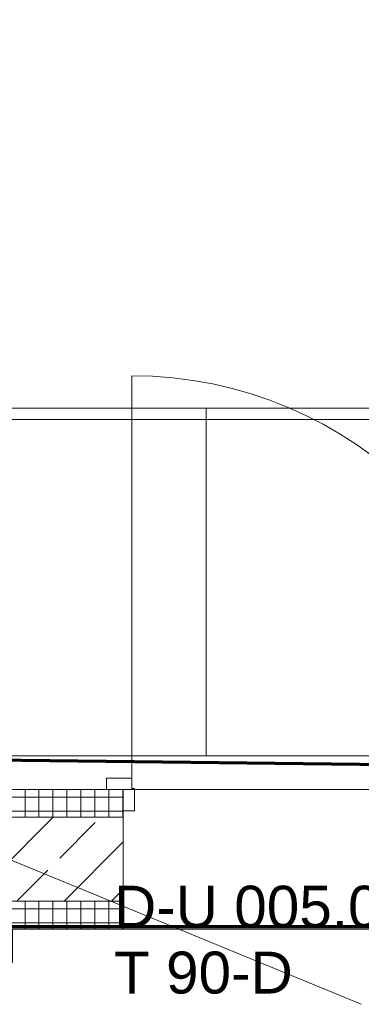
# Model space of a CAD drawing. Header units: millimetres. Extents: x 1523 to 73204, y -91281 to 10268.
# Tile 32 of 120: x 28990 to 29602, y -65471 to -63709. Entities that reach past the tile are written whole.
import ezdxf

# ---------------------------------------------------------------- set-up
doc = ezdxf.new("R2010")
doc.units = ezdxf.units.MM
doc.linetypes.add('CAx_nichtHalbton', pattern=[20001.0584, 10000, -0.5292, 10000, -0.5292])
doc.linetypes.add('Verdeckt 2x', pattern=[3.572, 2.3813, -1.1907])
for name, color, linetype, lineweight, true_color in [('50 A--Möblierung', 7, 'Continuous', 13, 0x656565), ('Neubau_10 A--Wand innen _tragend_', 7, 'Continuous', 13, 0x656565), ('Neubau_20 A--Gründungsbelag', 7, 'Continuous', 13, 0x656565), ('Xref_706_5_--_ÜP_-1_000_16_Übersichtsplan UG_IFC 2025_01_13_dwg', 7, 'Continuous', 13, 0x767676), ('XX', 7, 'Continuous', 18, 0x804040)]:
    doc.layers.add(name, color=color, linetype=linetype, lineweight=lineweight, true_color=true_color)
doc.layers.add('M-EQPM-___-IDEN', color=7, linetype='Continuous', lineweight=9)
doc.styles.add('Arial', font='arial.ttf', dxfattribs={"height": 75})
pattern_1 = [(86.336, (0, 0), (-24.948899, 1.597632), []), (176.336, (0, 0), (1.597632, 24.948899), [])]

# ---------------------------------------------------------------- blocks, each defined once
blk = doc.blocks.new('Xref_706_5_--_ÜP_-1_000_11_Übersichtsplan UG_IFC 2024_09_30_dwg_Tür Ol 1-Fl 27_18-41960524-SuD_-1UG gesamt Plot  - Blatt 7')
at = {"layer": 'Neubau_10 A--Wand innen _tragend_', "color": 9, "true_color": 0xcbcbcb}
blk.add_line((360, 20), (360, 740), dxfattribs=at)
at = {"layer": 'Neubau_10 A--Wand innen _tragend_', "color": 9, "true_color": 0xcbcbcb, "flags": 128}
for points in [[(-375, -38.5), (-355, -38.5), (-355, 1.5), (-360, 1.5), (-360, 20), (-405, 20), (-405, 0), (-375, 0)], [(375, -38.5), (355, -38.5), (355, 1.5), (360, 1.5), (360, 20), (405, 20), (405, 0), (375, 0)]]:
    blk.add_lwpolyline(points, close=True, dxfattribs=at)
for points in [[(-375, 0), (-375, -50), (-375, 0), (375, 0), (375, -50), (375, 0)], [(-375, -250), (-375, -200), (-375, -58.5), (-375, -50), (-375, -58.5)], [(375, -250), (-375, -250), (375, -250), (375, -200), (375, -58.5), (375, -50), (375, -58.5)]]:
    blk.add_lwpolyline(points, dxfattribs=at)
at = {"layer": 'Neubau_10 A--Wand innen _tragend_', "color": 9, "true_color": 0xcbcbcb}
blk.add_arc((360, 20), 720, 90, 180, dxfattribs=at)
blk = doc.blocks.new('Xref_706_5_--_ÜP_-1_000_16_Übersichtsplan UG_IFC 2025_01_13_dwg-35469238-SuD_-1UG gesamt Plot  - Blatt 7')
at = {"layer": 'Neubau_10 A--Wand innen _tragend_', "true_color": 0xcbcbcb}
h = blk.add_hatch(dxfattribs=at)
h.set_pattern_fill('FP_12', color=9, style=0, pattern_type=2)
h.set_pattern_definition(pattern_1)
h.paths.add_polyline_path([(58699.1, -102614.5), (58714.9, -102368.5), (58665, -102365.3), (58649.3, -102610.4), (58699.1, -102614.5)])
h.paths.add_polyline_path([(58745.4, -101891.4), (58701, -101803), (58673.7, -102228.9), (58729, -102147), (58737.2, -102019.2)])
h.paths.add_polyline_path([(58775.5, -101422), (58725.6, -101418.8), (58709.7, -101666.7), (58759.6, -101669.9)])
h = blk.add_hatch(dxfattribs=at)
h.set_pattern_fill('FP_4', color=9, style=0, pattern_type=2)
h.set_pattern_definition([(131.336, (0, 0), (90.10192, 79.25683), []), (131.336, (-45.05, -39.63), (90.10192, 79.25683), [90, -30])])
h.paths.add_polyline_path([(58810.6, -102023.9), (58746.1, -101880.4), (58728.3, -102157.9), (58795, -102049.2)])
h.paths.add_polyline_path([(58895.1, -101901), (58896.2, -101884.3), (58810.6, -102023.9), (58877.7, -102173.2), (58886.9, -102028.7)])
h.paths.add_polyline_path([(58857.1, -102494.3), (58864.5, -102378), (58714.9, -102368.5), (58699.1, -102614.5), (58848.6, -102626.6), (58856.9, -102496.9)])
h.paths.add_polyline_path([(58925.1, -101431.6), (58775.5, -101422), (58759.6, -101669.9), (58909.3, -101679.5)])
h = blk.add_hatch(dxfattribs=at)
h.set_pattern_fill('FP_12', color=9, style=0, pattern_type=2)
h.set_pattern_definition(pattern_1)
h.paths.add_polyline_path([(58898.5, -102629.8), (58914.4, -102381.2), (58864.5, -102378), (58848.6, -102626.7), (58898.5, -102630.7), (58898.5, -102629.8)])
h.paths.add_polyline_path([(58950.4, -101819), (58895.1, -101901), (58878.7, -102156.5), (58923.2, -102244.9), (58936.8, -102031.9)])
h.paths.add_polyline_path([(58959.2, -101682.7), (58975, -101434.8), (58925.1, -101431.6), (58909.3, -101679.5)])
at = {"layer": '50 A--Möblierung', "color": 9, "true_color": 0xcbcbcb}
blk.add_line((57997.1, -102435.1), (58228.9, -98815.5), dxfattribs=at)
at = {"layer": '50 A--Möblierung', "color": 9, "true_color": 0xcbcbcb, "flags": 128}
for points in [[(58054.4, -101227.3), (58080.2, -100825.1), (58700.9, -100864.8), (58675.2, -101267)], [(58028.7, -101629.5), (58054.4, -101227.3), (58675.2, -101267), (58649.4, -101669.2)]]:
    blk.add_lwpolyline(points, close=True, dxfattribs=at)
at = {"layer": 'Neubau_10 A--Wand innen _tragend_', "color": 9, "true_color": 0xcbcbcb, "flags": 128}
for points in [[(58699.1, -102614.5), (58649.3, -102610.4), (58725.6, -101418.8), (58975, -101434.8), (58898.5, -102630.7), (58848.6, -102626.7), (58925.1, -101431.6)], [(58848.6, -102626.7), (58699.1, -102614.5), (58775.5, -101422)]]:
    blk.add_lwpolyline(points, dxfattribs=at)
at = {"layer": 'Neubau_20 A--Gründungsbelag', "color": 9, "true_color": 0xcbcbcb, "flags": 128}
blk.add_lwpolyline([(44940.3, -94017.8), (44811.9, -96023.7), (45061.4, -96039.7), (45045.7, -96284.2), (57300.6, -97068.9), (57324.6, -96694.6), (57574.1, -96710.6), (57566.1, -96835.3), (57630.9, -96839.5), (57615, -97089), (57550.1, -97084.8), (57534.1, -97334.3), (49370.8, -96811.6), (49049.7, -101827.3), (58649.3, -102610.4), (58997.1, -97177.5), (58872.4, -97169.5), (58888.4, -96920), (59387.3, -96952), (59371.4, -97201.5), (59246.6, -97193.5), (58962.4, -101632.8), (59022.2, -101636.6), (58966.6, -102505.8)], dxfattribs=at)
at = {"extrusion": (0, 0, -1), "zscale": -1, "rotation": 273.6637164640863}
blk.add_blockref('Xref_706_5_--_ÜP_-1_000_11_Übersichtsplan UG_IFC 2024_09_30_dwg_Tür Ol 1-Fl 27_18-41960524-SuD_-1UG gesamt Plot  - Blatt 7', (-58749.5, -101044.6), dxfattribs=at)
at = {"layer": 'Neubau_10 A--Wand innen _tragend_', "char_height": 75, "attachment_point": 1, "rotation": 86.3363, "line_spacing_factor": 0.941778, "style": 'Arial'}
for s, insert, width in [('D-U 005.01-St/St', (58896.6, -101446.4), 953.103), ('T 90-D', (59014.2, -101453.9), 381.976)]:
    blk.add_mtext(s, dxfattribs=dict(at, insert=insert, width=width))

msp = doc.modelspace()

# ---------------------------------------------------------------- linework, layer by layer
at = {"layer": 'M-EQPM-___-IDEN'}
msp.add_line((28967.956, -65209.732), (29602.15, -65470.81), dxfattribs=at)
at = {"layer": 'XX', "color": 7, "linetype": 'CAx_nichtHalbton', "lineweight": 70, "true_color": 0xffffff}
for p, q in [((33422.095, -65086.236), (28090.861, -65024.064)), ((28081.742, -65331.579), (33422.095, -65331.579))]:
    msp.add_line(p, q, dxfattribs=at)
at = {"layer": 'XX', "color": 9, "linetype": 'Verdeckt 2x', "true_color": 0xc0c0c0}
for p, q in [((33425.784, -65086.236), (28977.398, -65086.236)), ((33425.784, -65336.236), (28977.398, -65336.236))]:
    msp.add_line(p, q, dxfattribs=at)

# ---------------------------------------------------------------- block references
at = {"layer": 'Xref_706_5_--_ÜP_-1_000_16_Übersichtsplan UG_IFC 2025_01_13_dwg', "color": 9, "true_color": 0xcbcbcb, "rotation": 273.6637164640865}
msp.add_blockref('Xref_706_5_--_ÜP_-1_000_16_Übersichtsplan UG_IFC 2025_01_13_dwg-35469238-SuD_-1UG gesamt Plot  - Blatt 7', (126634.737, 0), dxfattribs=at)

doc.saveas('drawing.dxf')
